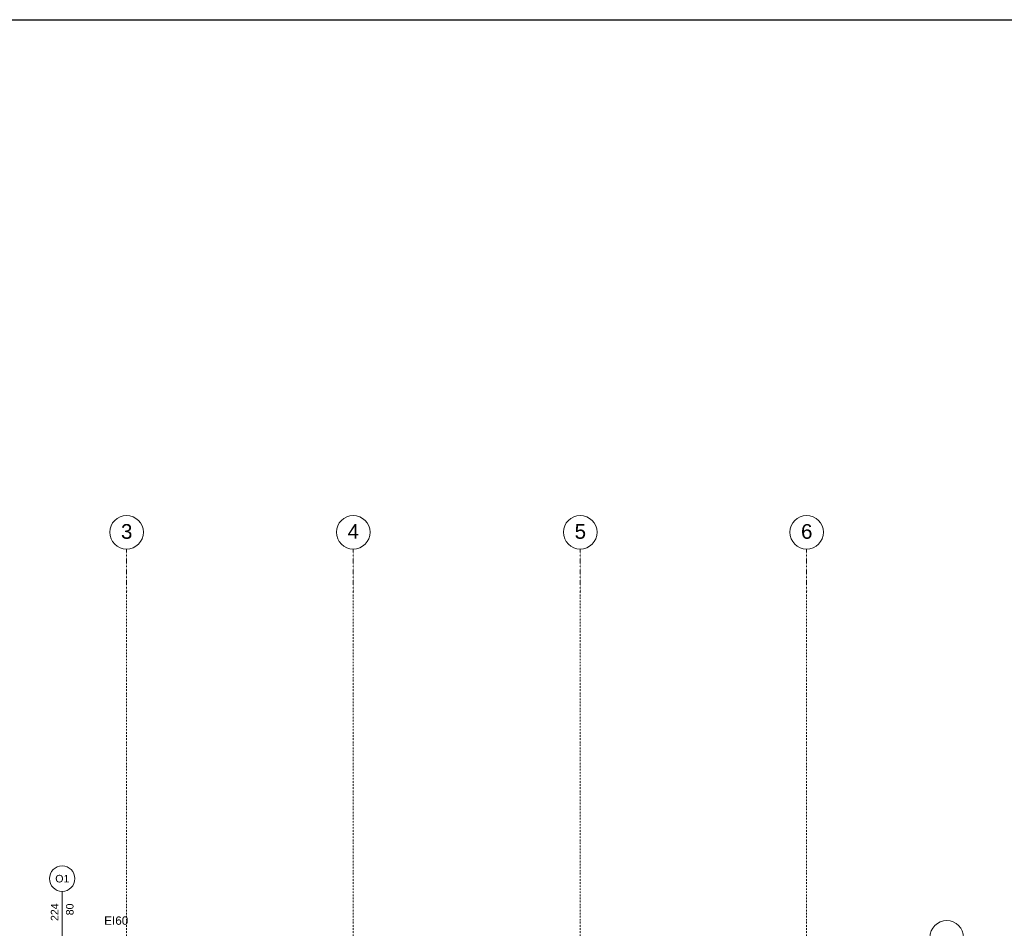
# Model space of a CAD drawing. Header units: centimetres. Extents: x -1589 to 108054, y -205274 to 31709.
# Tile 129 of 256: x 23990 to 26335, y 12094 to 14260. Entities that reach past the tile are written whole.
import ezdxf

# ---------------------------------------------------------------- set-up
doc = ezdxf.new("R2010")
doc.units = ezdxf.units.CM
doc.header["$LTSCALE"] = 0.01
doc.header["$MEASUREMENT"] = 0
doc.linetypes.add('Kropki i Kreski', pattern=[72, 36, -18, 0, -18])
doc.layers.add('2_ściany zewnętrzne.ISTN', color=7, linetype='Continuous')
doc.layers.add('4_osie.ISTN', color=7, linetype='Continuous')
doc.styles.add('GENERATED_STYLE_1', font='txt')

msp = doc.modelspace()

# ---------------------------------------------------------------- linework, layer by layer
msp.add_lwpolyline([(21472.28436, 8319.63783), (21472.28436, 11289.63783), (21472.28436, 14259.63783), (30442.28436, 14259.63783)])
msp.add_lwpolyline([(21472.28436, 8319.63783), (21472.28436, 11289.63783), (21472.28436, 14259.63783), (30442.28436, 14259.63783)])
at = {"layer": '2_ściany zewnętrzne.ISTN', "color": 8, "linetype": 'Continuous', "lineweight": 5}
msp.add_line((24091.02918, 12182.17778), (24091.02918, 11994.45898), dxfattribs=at)
msp.add_line((24091.02918, 12182.17778), (24091.02918, 11994.45898), dxfattribs=at)
for start, end in [(0, 180), (0, 180), (180, 0), (180, 0)]:
    msp.add_arc((24091.02918, 12212.45898), 30.2812, start, end, dxfattribs=at)
at = {"layer": '4_osie.ISTN', "color": 7, "linetype": 'Kropki i Kreski', "lineweight": 0}
for p, q in [((24244.36078, 12897.96143), (24244.36078, 12997.96143)), ((24784.36078, 12897.96143), (24784.36078, 12997.96143)), ((25325.05801, 12897.96143), (25325.05801, 12997.96143)), ((25864.36078, 12897.96143), (25864.36078, 12997.96143))]:
    msp.add_line(p, q, dxfattribs=at)
at = {"layer": '4_osie.ISTN', "color": 7, "linetype": 'Kropki i Kreski', "lineweight": 0, "ltscale": 10}
for p, q in [((24244.36078, 9177.95201), (24244.36078, 12897.96143)), ((24784.36078, 9177.95201), (24784.36078, 12897.96143)), ((25325.05801, 9177.95201), (25325.05801, 12897.96143)), ((25864.36078, 9177.95201), (25864.36078, 12897.96143))]:
    msp.add_line(p, q, dxfattribs=at)
at = {"layer": '4_osie.ISTN', "color": 7, "linetype": 'Continuous', "lineweight": 0}
for centre in [(24244.36078, 13037.96143), (24784.36078, 13037.96143), (25325.05801, 13037.96143), (25864.36078, 13037.96143), (26198.2415, 12072.40516)]:
    msp.add_circle(centre, 40, dxfattribs=at)
at = {"layer": '4_osie.ISTN', "color": 7, "linetype": 'Kropki i Kreski', "lineweight": 0}
for p in [(24244.36078, 12897.96143), (24244.36078, 12897.96143), (24784.36078, 12897.96143), (24784.36078, 12897.96143), (25325.05801, 12897.96143), (25325.05801, 12897.96143), (25864.36078, 12897.96143), (25864.36078, 12897.96143)]:
    msp.add_point(p, dxfattribs=at)

# ---------------------------------------------------------------- texts
at = {"layer": '2_ściany zewnętrzne.ISTN', "color": 8, "lineweight": 5, "attachment_point": 7, "style": 'GENERATED_STYLE_1'}
for s, insert, char_height in [('\\A1;{\\pql;\\pt10;\\fArial|b0|i0|c238|p38;O1}', (24074.57201, 12203.16283), 18), ('\\A1;{\\pql;\\pt10;\\fArial|b0|i0|c238|p38;O1}', (24074.57201, 12203.16283), 18), ('\\A1;{\\pql;\\pt10;\\fArial|b0|i0|c238|p38;EI60}', (24191.02918, 12102.12986), 20), ('\\A1;{\\pql;\\pt10;\\fArial|b0|i0|c238|p38;EI60}', (24191.02918, 12102.12986), 20)]:
    msp.add_mtext(s, dxfattribs=dict(at, insert=insert, char_height=char_height))
at = {"layer": '2_ściany zewnętrzne.ISTN', "color": 8, "lineweight": 5, "char_height": 18, "attachment_point": 7, "rotation": 90, "style": 'GENERATED_STYLE_1'}
for s, insert in [('\\A1;{\\pql;\\pt10;\\fArial|b0|i0|c238|p38;224}', (24082.02909, 12111.48057)), ('\\A1;{\\pql;\\pt10;\\fArial|b0|i0|c238|p38;224}', (24082.02909, 12111.48057)), ('\\A1;{\\pql;\\pt10;\\fArial|b0|i0|c238|p38;80}', (24118.32532, 12125.1401)), ('\\A1;{\\pql;\\pt10;\\fArial|b0|i0|c238|p38;80}', (24118.32532, 12125.1401))]:
    msp.add_mtext(s, dxfattribs=dict(at, insert=insert))
at = {"layer": '4_osie.ISTN', "color": 7, "lineweight": 0, "char_height": 35, "attachment_point": 4, "style": 'GENERATED_STYLE_1'}
for s, insert in [('\\A1;{\\pql;\\pt0;\\fArial|b0|i0|c238|p38;3}', (24231.08028, 13039.66193)), ('\\A1;{\\pql;\\pt0;\\fArial|b0|i0|c238|p38;4}', (24771.08028, 13039.96193)), ('\\A1;{\\pql;\\pt0;\\fArial|b0|i0|c238|p38;5}', (25311.77796, 13039.67348)), ('\\A1;{\\pql;\\pt0;\\fArial|b0|i0|c238|p38;6}', (25851.08073, 13039.67348))]:
    msp.add_mtext(s, dxfattribs=dict(at, insert=insert))

doc.saveas('drawing.dxf')
